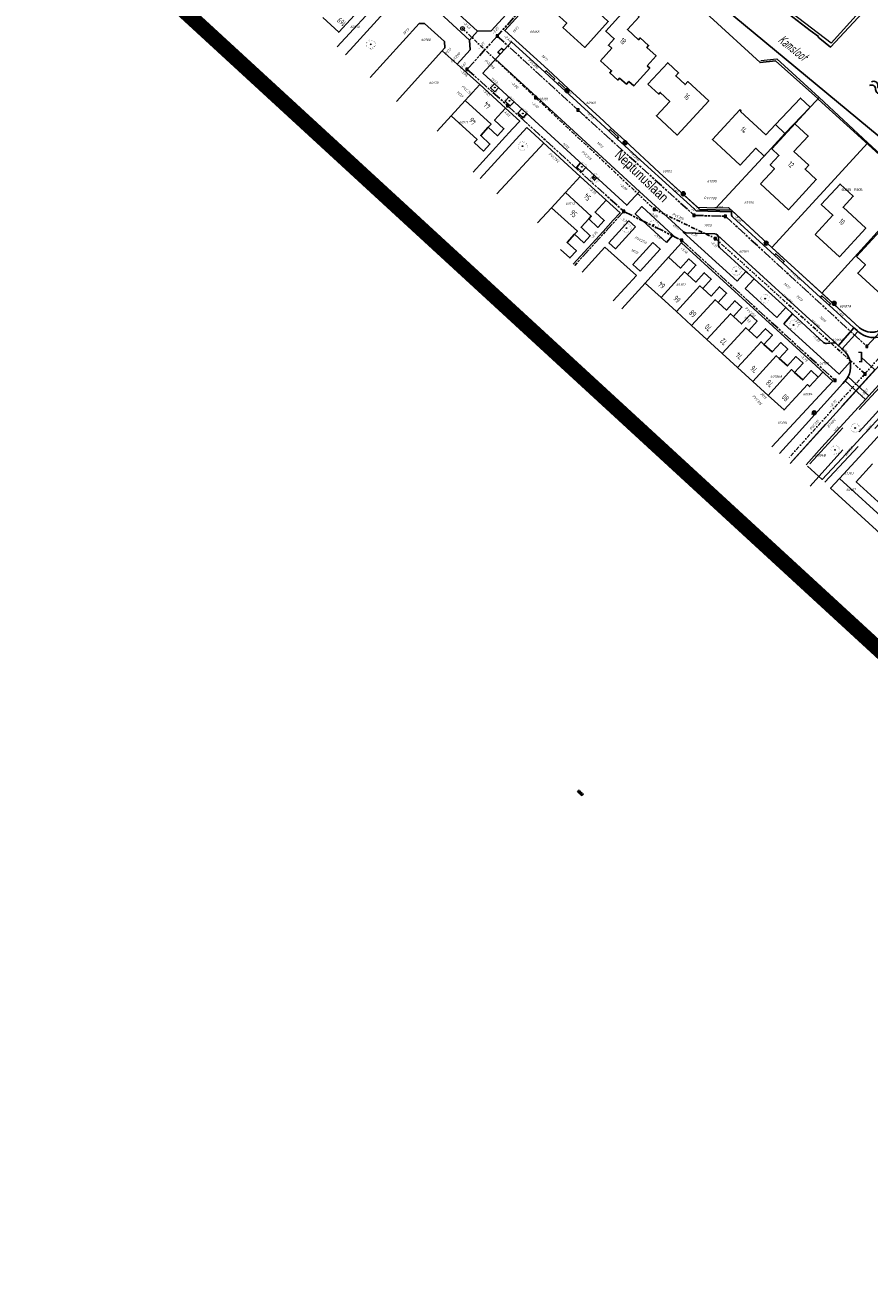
# Model space of a CAD drawing. Header units: metres. Extents: x 111546 to 149831, y 498798 to 507863.
# Tile 149 of 256: x 111546 to 111765, y 501306 to 501629. Entities that reach past the tile are written whole.
import ezdxf
from ezdxf.enums import TextEntityAlignment as Align

# ---------------------------------------------------------------- set-up
doc = ezdxf.new("R2010")
doc.units = ezdxf.units.M
for name, pattern in [('ACAD_ISO09W100', [45, 24, -3, 6, -3, 6, -3]), ('DASHDOT', [25.4, 12.7, -6.35, 0, -6.35]), ('DASHED', [19.05, 12.7, -6.35]), ('HIDDEN', [9.525, 6.35, -3.175])]:
    doc.linetypes.add(name, pattern=pattern)
for name, color, linetype in [('0-bs-polderpijl', 3, 'Continuous'), ('000-AAA-ZZ-kader', 7, 'Continuous'), ('2-bs-Put BBB  nummer', 252, 'Continuous'), ('2-bs-Put Hemelwater overstort', 253, 'Continuous'), ('2-bs-Put inspectie', 252, 'Continuous'), ('2-bs-Put inspectie nummer', 252, 'Continuous'), ('2-bs-Put Koppelstuk', 1, 'Continuous'), ('2-bs-Put Koppelstuk  nummer', 253, 'Continuous'), ('2-bs-Streng gemengd', 252, 'ACAD_ISO09W100'), ('2-bs-Streng gemengd  bobtot', 252, 'Continuous'), ('2-bs-Streng gemengd aanlegjaar', 252, 'Continuous'), ('2-bs-Streng gemengd diameter', 252, 'Continuous'), ('2-bs-Streng persleiding VW', 253, 'Continuous'), ('2-bs-Streng regenwater', 252, 'DASHDOT'), ('2-bs-Streng regenwater  aanlegjaar', 252, 'Continuous'), ('2-bs-Streng regenwater  bobtot', 252, 'Continuous'), ('2-bs-Streng regenwater diameter', 252, 'Continuous'), ('2-bs-Streng verb vwa', 252, 'DASHED'), ('2-bs-Streng verb vwa aanlegjaar', 252, 'Continuous'), ('2-bs-Streng verb vwa diameter', 252, 'Continuous'), ('2-bs-Streng volgeschuimd', 7, 'DASHED'), ('2-bs-Streng volgeschuimd bob', 3, 'Continuous'), ('3-vw-HV-304010-Opbreken tegels-opp', 150, 'AI-KADASTRAAL'), ('B01_HOOFDGEBOUW', 1, 'Continuous'), ('B07_TUSSENMUUR', 1, 'Continuous'), ('Default', 10, 'Continuous'), ('Q19_OVLIJNVOBJ', 252, 'Continuous'), ('Q21_LICHTMAST', 252, 'Continuous'), ('Q26_BOOM', 252, 'Continuous'), ('S05_WATER', 252, 'Continuous'), ('T02_RASTER', 252, 'Continuous'), ('T10_CULTUUR-SCHEID', 252, 'HIDDEN'), ('V02_KNTOPENVERH', 252, 'Continuous'), ('V03_KNTTEGELPAD', 252, 'Continuous'), ('W01_KANTSLOOT', 252, 'Continuous'), ('Z02_HUISNUMMER', 7, 'Continuous'), ('Z06_STRAATNAAM', 7, 'Continuous'), ('Z07_WATERLNAAM', 7, 'Continuous')]:
    doc.layers.add(name, color=color, linetype=linetype)
doc.layers.add('0-kadastrale percelen', color=253, linetype='AI-KADASTRAAL', lineweight=9)
doc.layers.add('4-nw-bomenzand', color=7, linetype='Continuous', lineweight=5)
doc.styles.get("Standard").update_dxf_attribs({"font": 'isocp-ie.shx'})
doc.styles.add('Zaanstad', font='ARIALN.TTF')
doc.linetypes.add('AI-KADASTRAAL', pattern='A,5.5,-2,["K",Standard,S=1.8,R=0,X=0,Y=-0.9],-2,5.5,-2,[5,NLCS.SHX,S=0.75,R=0,X=0,Y=0],-2', length=19)
pattern_1 = [(294.51638, (112010.33835, 501946.37295), (-0.2375469, -0.6359021), [0.4, -0.56]), (294.51638, (112010.27896, 501946.21397), (-0.2375469, -0.6359021), [0.16, -0.8]), (294.51638, (112010.49732, 501946.31356), (-0.2375469, -0.6359021), [0.16, -0.8])]

# ---------------------------------------------------------------- blocks, each defined once
blk = doc.blocks.new('Q26')
at = {"linetype": 'Continuous', "lineweight": 20, "const_width": 0.0225}
blk.add_lwpolyline([(0.76, 0.52), (1.24, 0.37), (1.31, -0.05), (1.24, -0.46), (0.83, -0.49), (1.06, -0.71), (0.76, -1.02), (0.56, -0.97), (0.4, -0.87), (0.4, -1.03), (0.49, -1.2), (0.16, -1.27), (-0.01, -1.14), (-0.1, -0.93), (-0.14, -1.08), (-0.11, -1.26), (-0.49, -1.13), (-0.53, -0.77), (-0.67, -0.85), (-0.71, -1), (-0.93, -0.77), (-1.08, -0.48), (-0.89, -0.25), (-1.18, -0.2), (-1.19, 0.1), (-1.12, 0.37), (-0.85, 0.4), (-1.04, 0.5), (-0.88, 0.75), (-0.66, 0.95), (-0.4, 0.83), (-0.39, 0.8), (-0.38, 0.94), (-0.45, 1.09), (-0.19, 1.17), (0.08, 1.2), (0.12, 1.07), (0.12, 0.93), (0.15, 0.93), (0.25, 1.03), (0.33, 1.17), (0.63, 1.06), (0.6, 0.93), (0.53, 0.78), (0.86, 0.89), (1.1, 0.59), (0.92, 0.58)], close=True, dxfattribs=at)
at = {"linetype": 'Continuous', "lineweight": 20}
blk.add_circle((0, 0), 0.0983, dxfattribs=at)
blk = doc.blocks.new('Q21')
at = {"color": 0, "linetype": 'ByBlock', "lineweight": -2}
for p, q in [((-0.18, 0.17), (-0.36, 0.34)), ((0, 0.25), (0, 0.5)), ((0.17, 0.18), (0.35, 0.35)), ((0.25, 0.01), (0.5, 0.02)), ((-0.25, -0.01), (-0.5, -0.02)), ((-0.19, -0.17), (-0.37, -0.34)), ((-0.01, -0.25), (-0.01, -0.5)), ((0.18, -0.17), (0.36, -0.34))]:
    blk.add_line(p, q, dxfattribs=at)
for radius in [0.498, 0.25]:
    blk.add_circle((0, 0), radius, dxfattribs=at)
blk = doc.blocks.new('S05')
at = {"color": 0}
for centre, radius, start, end in [((0.934, 0.069368), 1.049, 26.4737935, 153.5262065), ((2.814, 1.038498), 1.065, 208.1530903, 331.8469097), ((0.945, -1.060632), 1.049, 26.4737935, 153.5262065), ((2.825, -0.089502), 1.065, 208.1530903, 331.8469097)]:
    blk.add_arc(centre, radius, start, end, dxfattribs=at)
blk = doc.blocks.new('PUTVNB')
at = {"linetype": 'Continuous', "lineweight": 13}
blk.add_line((-0.01, -0.5), (0, -0.5), dxfattribs=at)
at = {"linetype": 'Continuous', "lineweight": 13, "ltscale": 0.04, "flags": 128}
blk.add_lwpolyline([(-0.5, 0.5), (-0.5, -0.5), (0.5, -0.5), (0.5, 0.5), (-0.5, 0.5)], dxfattribs=at)
at = {"linetype": 'Continuous', "lineweight": 13}
blk.add_point((0, 0), dxfattribs=at)
blk = doc.blocks.new('PUTRNB')
at = {"layer": '2-bs-Put Koppelstuk', "linetype": 'Continuous', "lineweight": 0, "flags": 128}
blk.add_lwpolyline([(0, 0.5), (0.19, 0.46), (0.36, 0.35), (0.47, 0.19), (0.5, 0), (0.47, -0.19), (0.36, -0.35), (0.19, -0.46), (0, -0.5), (-0.2, -0.46), (-0.35, -0.35), (-0.46, -0.18), (-0.5, 0), (-0.46, 0.19), (-0.35, 0.35), (-0.19, 0.46), (0, 0.5)], dxfattribs=at)
at = {"layer": '2-bs-Put Koppelstuk', "linetype": 'Continuous', "lineweight": 0}
blk.add_point((0, 0), dxfattribs=at)
blk = doc.blocks.new('DICH')
at = {"layer": '2-bs-Put Koppelstuk', "linetype": 'Continuous', "lineweight": 0}
for p, q in [((-0.69, 1.35), (0.1, 1.35)), ((0, 1.28), (0, -1.15)), ((0.1, 1.35), (0.1, -1.25)), ((0.1, -1.22), (-0.53, -1.22))]:
    blk.add_line(p, q, dxfattribs=at)

msp = doc.modelspace()

# ---------------------------------------------------------------- hatches: boundary and pattern name
at = {"layer": '3-vw-HV-304010-Opbreken tegels-opp', "ltscale": 0.01}
h = msp.add_hatch(dxfattribs=at)
h.set_pattern_fill('GOST_GLASS', color=256, scale=0.08)
h.set_pattern_definition(pattern_1)
h.paths.add_polyline_path([(111630.1117, 501630.1482), (111628.3341, 501631.7793), (111626.8228, 501630.1323), (111628.6005, 501628.5012)], flags=9)
h = msp.add_hatch(dxfattribs=at)
h.set_pattern_fill('GOST_GLASS', color=256, scale=0.08)
h.set_pattern_definition(pattern_1)
h.paths.add_polyline_path([(111700.2056, 501625.0364), (111701.3719, 501623.9808), (111702.7307, 501625.4822), (111701.5645, 501626.5378)], flags=9)
h = msp.add_hatch(dxfattribs=at)
h.set_pattern_fill('GOST_GLASS', color=256, scale=0.08)
h.set_pattern_definition(pattern_1)
h.paths.add_polyline_path([(111741.0652, 501625.1564), (111748.7561, 501618.5767), (111751.6435, 501620.69), (111743.9526, 501627.2696)], flags=9)
h = msp.add_hatch(dxfattribs=at)
h.set_pattern_fill('GOST_GLASS', color=256, scale=0.08)
h.set_pattern_definition(pattern_1)
h.paths.add_polyline_path([(111667.66, 501608.5679), (111666.2095, 501609.9033), (111664.8379, 501608.4136), (111666.2884, 501607.0781)], flags=9)
h = msp.add_hatch(dxfattribs=at)
h.set_pattern_fill('GOST_GLASS', color=256, scale=0.08)
h.set_pattern_definition(pattern_1)
h.paths.add_polyline_path([(111716.833, 501610.6359), (111718.0488, 501609.5118), (111719.4921, 501611.0728), (111718.2763, 501612.1969)], flags=9)
h = msp.add_hatch(dxfattribs=at)
h.set_pattern_fill('GOST_GLASS', color=256, scale=0.08)
h.set_pattern_definition(pattern_1)
h.paths.add_polyline_path([(111663.8819, 501604.4089), (111662.4671, 501605.7579), (111661, 501604.2192), (111662.4149, 501602.8702)], flags=9)
h = msp.add_hatch(dxfattribs=at)
h.set_pattern_fill('GOST_GLASS', color=256, scale=0.08)
h.set_pattern_definition(pattern_1)
h.paths.add_polyline_path([(111731.5408, 501601.9831), (111732.768, 501600.8464), (111734.1441, 501602.332), (111732.9169, 501603.4687)], flags=9)
h = msp.add_hatch(dxfattribs=at)
h.set_pattern_fill('GOST_GLASS', color=256, scale=0.08)
h.set_pattern_definition(pattern_1)
h.paths.add_polyline_path([(111697.5798, 501594.87), (111711.4419, 501581.4831), (111714.7702, 501584.9295), (111700.908, 501598.3164)], flags=9)
h = msp.add_hatch(dxfattribs=at)
h.set_pattern_fill('GOST_GLASS', color=256, scale=0.08)
h.set_pattern_definition(pattern_1)
h.paths.add_polyline_path([(111743.8613, 501592.9436), (111745.0881, 501591.8103), (111746.5388, 501593.3807), (111745.312, 501594.514)], flags=9)
h = msp.add_hatch(dxfattribs=at)
h.set_pattern_fill('GOST_GLASS', color=256, scale=0.08)
h.set_pattern_definition(pattern_1)
h.paths.add_polyline_path([(111693.7322, 501584.7946), (111692.3454, 501586.0978), (111690.8948, 501584.5542), (111692.2816, 501583.251)], flags=9)
h = msp.add_hatch(dxfattribs=at)
h.set_pattern_fill('GOST_GLASS', color=256, scale=0.08)
h.set_pattern_definition(pattern_1)
h.paths.add_polyline_path([(111690.1883, 501580.5193), (111688.7947, 501581.7903), (111687.2993, 501580.1507), (111688.6929, 501578.8797)], flags=9)
h = msp.add_hatch(dxfattribs=at)
h.set_pattern_fill('GOST_GLASS', color=256, scale=0.08)
h.set_pattern_definition(pattern_1)
h.paths.add_polyline_path([(111757.1181, 501578.087), (111758.2752, 501577.0198), (111759.6492, 501578.5097), (111758.4922, 501579.5769)], flags=9)
h = msp.add_hatch(dxfattribs=at)
h.set_pattern_fill('GOST_GLASS', color=256, scale=0.08)
h.set_pattern_definition(pattern_1)
h.paths.add_polyline_path([(111713.0275, 501561.842), (111711.5724, 501563.1636), (111710.1431, 501561.5898), (111711.5982, 501560.2682)], flags=9)
h = msp.add_hatch(dxfattribs=at)
h.set_pattern_fill('GOST_GLASS', color=256, scale=0.08)
h.set_pattern_definition(pattern_1)
h.paths.add_polyline_path([(111717.0485, 501558.187), (111715.6306, 501559.4748), (111714.2013, 501557.901), (111715.6192, 501556.6132)], flags=9)
h = msp.add_hatch(dxfattribs=at)
h.set_pattern_fill('GOST_GLASS', color=256, scale=0.08)
h.set_pattern_definition(pattern_1)
h.paths.add_polyline_path([(111721.1675, 501554.444), (111719.7862, 501555.6985), (111718.3569, 501554.1247), (111719.7382, 501552.8702)], flags=9)
h = msp.add_hatch(dxfattribs=at)
h.set_pattern_fill('GOST_GLASS', color=256, scale=0.08)
h.set_pattern_definition(pattern_1)
h.paths.add_polyline_path([(111725.0803, 501550.8645), (111723.7672, 501552.0571), (111722.4046, 501550.5568), (111723.7177, 501549.3641)], flags=9)
h = msp.add_hatch(dxfattribs=at)
h.set_pattern_fill('GOST_GLASS', color=256, scale=0.08)
h.set_pattern_definition(pattern_1)
h.paths.add_polyline_path([(111729.1181, 501547.2203), (111727.7338, 501548.4776), (111726.2964, 501546.895), (111727.6808, 501545.6377)], flags=9)
h = msp.add_hatch(dxfattribs=at)
h.set_pattern_fill('GOST_GLASS', color=256, scale=0.08)
h.set_pattern_definition(pattern_1)
h.paths.add_polyline_path([(111733.1195, 501543.557), (111731.7335, 501544.8158), (111730.3721, 501543.3168), (111731.7581, 501542.058)], flags=9)
h = msp.add_hatch(dxfattribs=at)
h.set_pattern_fill('GOST_GLASS', color=256, scale=0.08)
h.set_pattern_definition(pattern_1)
h.paths.add_polyline_path([(111736.9973, 501540.0552), (111735.6236, 501541.3028), (111734.1943, 501539.729), (111735.568, 501538.4814)], flags=9)
h = msp.add_hatch(dxfattribs=at)
h.set_pattern_fill('GOST_GLASS', color=256, scale=0.08)
h.set_pattern_definition(pattern_1)
h.paths.add_polyline_path([(111741.0605, 501536.34), (111739.7484, 501537.5317), (111738.387, 501536.0327), (111739.6991, 501534.841)], flags=9)
h = msp.add_hatch(dxfattribs=at)
h.set_pattern_fill('GOST_GLASS', color=256, scale=0.08)
h.set_pattern_definition(pattern_1)
h.paths.add_polyline_path([(111745.1663, 501532.6085), (111743.8532, 501533.8011), (111742.4906, 501532.3008), (111743.8037, 501531.1081)], flags=9)
at = {"layer": '4-nw-bomenzand'}
h = msp.add_hatch(dxfattribs=at)
h.set_pattern_fill('AGR-BOMENZAND', color=256, scale=0.05, angle=-58.035089, pattern_type=2)
h.set_pattern_definition([(317.352497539, (-371443.36643, 335051.805076), (0.069199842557, 0.038228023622), [0, -0.075]), (317.35249754, (-371443.36643, 335051.80508), (0.22078463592, 0.00907025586), [0.078125, -0.234375]), (47.35249754, (-371443.36416, 335051.74988), (-0.00907025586, 0.22078463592), [0.078125, -0.234375])])
h.paths.add_polyline_path([(111691.3178, 501429.5765), (111690.1082, 501430.6822), (111689.6032, 501430.1278), (111690.8126, 501429.0219)])

# ---------------------------------------------------------------- linework, layer by layer
at = {"layer": '0-bs-polderpijl', "color": 52, "linetype": 'Continuous'}
msp.add_lwpolyline([(111850.014, 501637.163), (111794.783, 501578.349), (111625.599, 501718.444), (111596.016, 501736.849), (111566.07, 501771.573), (111560.835, 501792.354)], dxfattribs=at)
at = {"layer": '0-kadastrale percelen', "ltscale": 0.25}
for p, q in [((111752.523, 501610.554), (111765.174, 501598.775)), ((111740.26, 501571.577), (111765.174, 501598.775)), ((111765.174, 501598.775), (111777.941, 501586.996)), ((111711.017, 501591.014), (111720.886, 501582.027)), ((111753.206, 501559.755), (111777.941, 501586.996)), ((111720.886, 501582.027), (111725.761, 501581.926)), ((111740.26, 501571.577), (111753.206, 501559.755))]:
    msp.add_line(p, q, dxfattribs=at)
for points in [[(111765.371, 501635.374), (111755.638, 501624.682), (111726.815, 501646.786)], [(111737.353, 501620.136), (111741.477, 501620.624), (111752.523, 501610.554)], [(111725.761, 501581.926), (111740.037, 501597.335), (111740.188, 501597.196), (111752.523, 501610.554)], [(111725.761, 501581.926), (111728.998, 501581.982), (111740.26, 501571.577)], [(111753.206, 501559.755), (111763.027, 501550.714), (111763.568, 501550.333), (111764.229, 501550.003), (111764.862, 501549.782), (111765.578, 501549.672), (111766.211, 501549.617), (111766.872, 501549.617), (111767.575, 501549.761), (111790.877, 501575.169), (111783.848, 501581.687)], [(111744.9519, 501515.5025), (111796.385, 501571.993), (111876.737, 501498.398)]]:
    msp.add_lwpolyline(points, dxfattribs=at)
at = {"layer": '000-AAA-ZZ-kader', "const_width": 4}
msp.add_lwpolyline([(111997.774, 502156.8497), (112538.0225, 501660.3158), (112089.1831, 501171.9609), (111548.9346, 501668.4948)], close=True, dxfattribs=at)
msp.add_lwpolyline([(111997.774, 502156.8497), (112538.0225, 501660.3158), (112089.1831, 501171.9609), (111548.9346, 501668.4948)], close=True, dxfattribs=at)
at = {"layer": '000-AAA-ZZ-kader'}
msp.add_lwpolyline([(111997.774, 502156.8497), (112538.0225, 501660.3158), (112089.1831, 501171.9609), (111548.9346, 501668.4948)], close=True, dxfattribs=at)
at = {"layer": '2-bs-Streng gemengd', "ltscale": 0.1, "flags": 128}
for points in [[(111676.079, 501634.593), (111668.864, 501626.514)], [(111668.864, 501626.514), (111661.033, 501617.857)], [(111668.864, 501626.514), (111689.834, 501607.333)], [(111661.033, 501617.857), (111671.602, 501608.396)], [(111671.602, 501608.396), (111701.74, 501580.937)], [(111689.834, 501607.333), (111720.03, 501579.924)], [(111701.74, 501580.937), (111688.9933, 501566.9331)], [(111701.74, 501580.937), (111716.799, 501573.459)], [(111720.03, 501579.924), (111728.168, 501579.691)], [(111728.168, 501579.691), (111764.909, 501545.908)], [(111716.799, 501573.459), (111756.634, 501537.082)]]:
    msp.add_lwpolyline(points, dxfattribs=at)
at = {"layer": '2-bs-Streng regenwater', "ltscale": 0.08, "flags": 128}
for points in [[(111659.819, 501628.474), (111678.864, 501610.509)], [(111678.864, 501610.509), (111709.673, 501581.521)], [(111709.673, 501581.521), (111725.562, 501573.883)], [(111725.562, 501573.883), (111764.4236, 501538.7529)], [(111764.4236, 501538.7529), (111794.9472, 501573.16)], [(111764.4236, 501538.7529), (111744.5467, 501516.8307)]]:
    msp.add_lwpolyline(points, dxfattribs=at)
at = {"layer": '2-bs-Streng verb vwa', "flags": 128}
for points in [[(111763.4092, 501543.0576), (111766.9471, 501539.7856)], [(111766.9471, 501539.7856), (111744.2579, 501514.6936)], [(111750.1475, 501509.5811), (111771.6199, 501533.2825)]]:
    msp.add_lwpolyline(points, dxfattribs=at)
at = {"layer": '2-bs-Streng volgeschuimd', "flags": 128}
for points in [[(111764.909, 501545.908), (111786.743, 501569.569)], [(111750.1159, 501515.35), (111768.1711, 501535.2384)], [(111775.5884, 501533.8792), (111752.006, 501508.479)]]:
    msp.add_lwpolyline(points, dxfattribs=at)
at = {"layer": '4-nw-bomenzand', "ltscale": 0.03, "const_width": 0.02, "elevation": 0}
msp.add_lwpolyline([(111690.8865, 501428.9545), (111691.4589, 501429.5829), (111690.1017, 501430.8236), (111689.5293, 501430.1953)], dxfattribs=at)
at = {"layer": 'B01_HOOFDGEBOUW'}
for p, q in [((111660.544, 501609.728), (111656.909, 501605.748)), ((111656.909, 501605.748), (111653.288, 501601.782)), ((111743.63, 501601.214), (111741.158, 501603.507)), ((111682.996, 501581.924), (111686.629, 501585.878)), ((111679.355, 501577.963), (111682.996, 501581.924)), ((111715.41, 501554.929), (111711.437, 501558.557)), ((111719.382, 501551.301), (111715.41, 501554.929)), ((111723.361, 501547.665), (111719.382, 501551.301)), ((111727.326, 501544.044), (111723.361, 501547.665)), ((111731.299, 501540.415), (111727.326, 501544.044)), ((111735.271, 501536.787), (111731.299, 501540.415)), ((111739.243, 501533.158), (111735.271, 501536.787))]:
    msp.add_line(p, q, dxfattribs=at)
for points in [[(111681.231, 501635.038), (111686.927, 501629.829), (111685.934, 501628.743), (111691.589, 501623.572), (111697.725, 501630.282), (111695.244, 501632.551), (111696.868, 501634.327), (111687.998, 501642.439)], [(111708.01, 501614.029), (111710.817, 501611.431), (111711.211, 501611.857), (111713.692, 501609.545), (111710.229, 501605.801), (111715.648, 501600.788), (111723.841, 501609.643), (111718.392, 501614.685), (111717.677, 501613.913), (111715.26, 501616.149), (111715.997, 501616.946), (111713.148, 501619.582)], [(111737.255, 501588.109), (111740.893, 501592.05), (111739.812, 501593.048), (111742.052, 501595.475), (111740.188, 501597.196), (111746.217, 501603.725), (111749.695, 501600.514), (111745.973, 501596.483), (111749.795, 501592.953), (111748.85, 501591.93), (111751.78, 501589.224), (111744.54, 501581.383)], [(111751.517, 501574.975), (111756.094, 501579.942), (111753.045, 501582.751), (111757.947, 501588.072), (111761.384, 501584.905), (111758.748, 501582.044), (111764.642, 501576.613), (111757.8, 501569.187)], [(111762.229, 501569.233), (111764.545, 501567.11), (111762.552, 501564.936), (111770.866, 501557.314), (111779.033, 501566.222), (111775.567, 501569.4), (111774.196, 501567.905), (111769.596, 501572.122), (111770.916, 501573.561), (111768.352, 501575.912)]]:
    msp.add_lwpolyline(points, close=True, dxfattribs=at)
for points in [[(111630.427, 501637.29), (111632.582, 501635.319), (111634.801, 501637.747), (111636.639, 501636.068), (111634.356, 501633.57), (111633.753, 501634.105), (111627.69, 501627.495), (111623.531, 501631.297)], [(111707.804, 501618.815), (111710.154, 501621.408), (111707.756, 501623.58), (111708.196, 501624.066), (111706.015, 501626.041), (111705.592, 501625.574), (111702.699, 501628.194), (111705.704, 501631.512), (111702.797, 501634.145), (111697.051, 501627.801), (111699.252, 501625.808), (111697.73, 501624.127), (111698.612, 501623.328), (111695.689, 501620.102)], [(111707.804, 501618.815), (111708.503, 501618.182), (111704.343, 501613.585), (111703.09, 501614.719), (111702.433, 501613.993), (111700.653, 501615.604), (111700.184, 501615.087), (111698.11, 501616.966), (111698.579, 501617.484), (111695.689, 501620.102)], [(111666.524, 501602.811), (111668.925, 501600.606), (111670.597, 501602.438), (111668.182, 501604.657), (111671.039, 501607.768), (111664.346, 501613.892), (111660.544, 501609.728)], [(111741.158, 501603.507), (111747.699, 501610.384), (111750.208, 501608.06), (111743.63, 501601.214)], [(111726.784, 501601.83), (111731.916, 501607.371), (111732.225, 501607.085), (111732.093, 501606.943), (111738.649, 501600.87), (111741.158, 501603.507)], [(111662.897, 501598.838), (111665.298, 501596.633), (111666.97, 501598.465), (111664.569, 501600.67), (111666.524, 501602.811)], [(111727.052, 501597.544), (111724.771, 501599.658), (111726.784, 501601.83)], [(111743.63, 501601.214), (111738.192, 501595.344), (111736.024, 501597.353), (111731.976, 501592.983), (111727.052, 501597.544)], [(111686.629, 501585.878), (111690.446, 501590.031), (111697.124, 501583.897), (111694.275, 501580.797), (111696.676, 501578.591), (111695.032, 501576.785), (111692.623, 501578.999)], [(111692.623, 501578.999), (111690.649, 501576.851), (111693.049, 501574.644), (111691.371, 501572.818), (111688.971, 501575.025)], [(111688.971, 501575.025), (111687.015, 501572.897), (111689.415, 501570.691), (111687.737, 501568.865), (111685.337, 501571.071)], [(111711.437, 501558.557), (111707.288, 501562.348), (111713.365, 501569.065), (111716.481, 501566.219), (111718.686, 501568.633), (111720.507, 501566.964), (111718.304, 501564.553)], [(111718.304, 501564.553), (111720.446, 501562.597), (111722.651, 501565.012), (111724.482, 501563.339), (111722.277, 501560.925)], [(111722.277, 501560.925), (111724.418, 501558.969), (111726.623, 501561.383), (111728.462, 501559.704), (111726.256, 501557.289)], [(111726.256, 501557.289), (111728.397, 501555.334), (111730.603, 501557.748), (111732.434, 501556.075), (111730.229, 501553.661)], [(111730.229, 501553.661), (111732.37, 501551.705), (111734.575, 501554.12), (111736.406, 501552.447), (111734.201, 501550.033)], [(111734.201, 501550.033), (111736.342, 501548.077), (111738.547, 501550.491), (111740.386, 501548.812), (111738.181, 501546.397)], [(111738.181, 501546.397), (111740.322, 501544.442), (111742.527, 501546.856), (111744.358, 501545.183), (111742.153, 501542.769)], [(111742.153, 501542.769), (111744.287, 501540.82), (111746.492, 501543.234), (111748.33, 501541.555), (111746.125, 501539.141)], [(111746.125, 501539.141), (111748.266, 501537.185), (111750.471, 501539.599), (111752.303, 501537.927), (111750.037, 501535.446), (111749.448, 501535.983), (111743.4, 501529.361), (111739.243, 501533.158)], [(111766.347, 501515.353), (111762.14, 501510.739), (111768.835, 501504.635), (111771.221, 501507.256), (111772.514, 501506.075), (111773.681, 501506.093), (111774.962, 501507.496), (111773.042, 501509.249)]]:
    msp.add_lwpolyline(points, dxfattribs=at)
at = {"layer": 'B07_TUSSENMUUR'}
for points in [[(111660.544, 501609.728), (111667.249, 501603.605), (111666.524, 501602.811)], [(111656.909, 501605.748), (111663.615, 501599.624), (111662.897, 501598.838)], [(111686.629, 501585.878), (111693.308, 501579.744), (111692.623, 501578.999)], [(111682.996, 501581.924), (111689.674, 501575.79), (111688.971, 501575.025)], [(111711.437, 501558.557), (111717.546, 501565.245), (111718.304, 501564.553)], [(111715.41, 501554.929), (111721.519, 501561.617), (111722.277, 501560.925)], [(111719.382, 501551.301), (111725.491, 501557.989), (111726.256, 501557.289)], [(111723.361, 501547.665), (111729.471, 501554.353), (111730.229, 501553.661)], [(111727.326, 501544.044), (111733.435, 501550.732), (111734.201, 501550.033)], [(111731.299, 501540.415), (111737.408, 501547.103), (111738.181, 501546.397)], [(111735.271, 501536.787), (111741.38, 501543.475), (111742.153, 501542.769)], [(111739.243, 501533.158), (111745.352, 501539.846), (111746.125, 501539.141)]]:
    msp.add_lwpolyline(points, dxfattribs=at)
at = {"layer": 'Q19_OVLIJNVOBJ'}
for p, q in [((111668.429, 501620.506), (111705.836, 501586.169)), ((111757.521, 501546.094), (111761.547, 501550.678)), ((111762.574, 501549.793), (111758.465, 501545.213)), ((111764.5745, 501532.1254), (111759.317, 501536.943)), ((111764.5745, 501532.1254), (111759.317, 501536.943)), ((111760.022, 501537.96), (111765.4304, 501533.0595)), ((111760.022, 501537.96), (111765.4304, 501533.0595)), ((111764.576, 501532.124), (111764.5745, 501532.1254)), ((111764.576, 501532.124), (111764.5745, 501532.1254)), ((111765.4304, 501533.0595), (111765.432, 501533.058)), ((111765.4304, 501533.0595), (111765.432, 501533.058))]:
    msp.add_line(p, q, dxfattribs=at)
msp.add_lwpolyline([(111726.092, 501574.796), (111756.994, 501546.583), (111757.014, 501546.565)], dxfattribs=at)
at = {"layer": 'T02_RASTER', "ltscale": 0.25}
for p, q in [((111658.45, 501619.247), (111654.569, 501622.694)), ((111757.836, 501511.528), (111770.514, 501500))]:
    msp.add_line(p, q, dxfattribs=at)
msp.add_lwpolyline([(111668.7414, 501585.5463), (111680.959, 501598.724)], dxfattribs=at)
at = {"layer": 'T10_CULTUUR-SCHEID'}
msp.add_line((111752.303, 501537.927), (111753.491, 501539.227), dxfattribs=at)
at = {"layer": 'V02_KNTOPENVERH'}
for p, q in [((111717.917, 501575.415), (111725.419, 501575.101)), ((111726.376, 501574.113), (111726.397, 501572.153)), ((111754.426, 501546.65), (111756.238, 501546.83)), ((111758.579, 501545.105), (111757.004, 501546.574)), ((111765.4304, 501533.0595), (111764.5745, 501532.1254)), ((111765.4304, 501533.0595), (111764.5745, 501532.1254))]:
    msp.add_line(p, q, dxfattribs=at)
for points in [[(111717.284, 501575.675), (111705.836, 501586.169), (111702.531, 501582.54), (111665.126, 501616.873), (111672.541, 501625.03), (111681.265, 501617.13), (111683.445, 501615.042), (111684.534, 501614.118), (111692.554, 501606.765), (111697.874, 501601.914), (111700.044, 501599.852), (111707.028, 501593.444), (111720.012, 501581.594), (111720.57, 501581.128), (111729.767, 501580.845), (111729.751, 501580.203)], [(111730.077, 501579.44), (111740.882, 501569.607), (111743.086, 501567.582), (111745.622, 501565.293), (111752.853, 501558.63), (111755.105, 501556.596), (111761.458, 501550.753), (111762.359, 501549.996)], [(111726.642, 501571.61), (111733.46, 501565.376), (111733.918, 501564.957), (111735.585, 501563.463), (111735.727, 501563.336), (111743.833, 501555.974), (111743.911, 501555.903), (111745.617, 501554.31), (111745.641, 501554.287), (111753.652, 501546.908)], [(111770.797, 501538.917), (111770.742, 501538.856), (111765.4304, 501533.0595)], [(111770.797, 501538.917), (111770.742, 501538.856), (111765.4304, 501533.0595)], [(111758.634, 501536.277), (111746.547, 501522.86), (111742.173, 501518.0565)], [(111764.5745, 501532.1254), (111753.183, 501519.694), (111749.141, 501515.111)], [(111764.5745, 501532.1254), (111753.183, 501519.694), (111749.141, 501515.111)]]:
    msp.add_lwpolyline(points, dxfattribs=at)
for centre, radius, start, end in [((111730.7491, 501580.1783), 0.9984, 178.582979, 227.687241), ((111717.9495, 501576.3947), 0.9803, 227.240677, 268.099209), ((111725.3685, 501574.0946), 1.0076, 1.04483, 87.128946), ((111727.1198, 501572.1524), 0.7228, 179.949666, 228.619804), ((111766.8365, 501554.5531), 6.3887, 225.505075, 322.50064), ((111754.3222, 501547.6285), 0.984, 227.072368, 276.057701), ((111756.3354, 501545.8474), 0.9875, 47.381103, 95.659312), ((111755.0143, 501540.6629), 5.6955, 12.163918, 51.253979), ((111755.0241, 501540.6685), 5.6848, 309.42058, 12.129137)]:
    msp.add_arc(centre, radius, start, end, dxfattribs=at)
at = {"layer": 'V03_KNTTEGELPAD'}
for p, q in [((111661.667, 501625.461), (111663.766, 501627.768)), ((111658.45, 501619.247), (111664.346, 501613.892)), ((111670.154, 501599.478), (111672.811, 501602.372)), ((111676.519, 501602.793), (111690.446, 501590.031)), ((111670.154, 501599.478), (111662.6106, 501591.1811)), ((111696.368, 501575.751), (111699.022, 501578.66)), ((111696.368, 501575.751), (111688.6183, 501567.2777)), ((111705.025, 501564.333), (111696.853, 501571.692)), ((111716.726, 501572.78), (111713.365, 501569.065)), ((111731.167, 501562.858), (111733.46, 501565.376)), ((111733.281, 501560.933), (111735.585, 501563.463)), ((111733.281, 501560.933), (111741.519, 501553.432)), ((111741.519, 501553.432), (111743.833, 501555.974)), ((111743.322, 501551.79), (111745.617, 501554.31)), ((111757.836, 501511.528), (111764.878, 501519.241)), ((111757.836, 501511.528), (111764.878, 501519.241))]:
    msp.add_line(p, q, dxfattribs=at)
for points in [[(111640.626, 501638.349), (111641.714, 501637.305), (111653.061, 501637.53), (111663.766, 501627.768), (111667.294, 501627.89), (111685.626, 501647.923), (111687.505, 501646.267), (111670.808, 501627.94), (111681.97, 501617.823), (111687.36, 501612.807), (111696.52, 501604.423), (111698.289, 501602.778), (111701.984, 501599.406), (111710.966, 501591.06), (111721.522, 501581.448), (111729.776, 501581.263), (111741.442, 501570.485), (111753.822, 501559.188), (111763.027, 501550.714)], [(111627.2598, 501623.6714), (111638.965, 501636.435), (111635.046, 501640.029)], [(111629.4563, 501621.6526), (111630.612, 501622.92), (111641.089, 501634.449), (111643.258, 501632.532), (111645.043, 501634.289), (111651.741, 501634.514), (111661.667, 501625.461), (111661.797, 501622.962), (111658.45, 501619.247)], [(111669.592, 501621.785), (111669.034, 501622.284), (111669.977, 501623.319), (111670.53, 501622.817)], [(111681.265, 501617.13), (111681.612, 501617.491), (111683.792, 501615.403), (111683.445, 501615.042)], [(111669.231, 501613.105), (111668.215, 501612.05), (111667.142, 501613.084), (111668.133, 501614.113)], [(111684.534, 501614.118), (111684.873, 501614.486), (111687.132, 501612.411), (111686.794, 501612.043)], [(111673.241, 501609.424), (111672.258, 501608.366), (111670.912, 501609.618), (111671.887, 501610.667)], [(111671.039, 501607.768), (111674.689, 501604.417), (111672.811, 501602.372)], [(111675.226, 501607.603), (111674.243, 501606.475), (111675.591, 501605.299), (111676.545, 501606.392)], [(111664.4037, 501589.5331), (111676.519, 501602.793)], [(111697.874, 501601.914), (111698.219, 501602.276), (111700.389, 501600.214), (111700.044, 501599.852)], [(111691.851, 501592.343), (111690.866, 501591.259), (111689.532, 501592.47), (111690.523, 501593.562)], [(111694.731, 501589.7), (111694.152, 501589.058), (111693.485, 501589.66), (111694.069, 501590.307)], [(111699.022, 501578.66), (111700.762, 501580.553), (111697.124, 501583.897)], [(111704.764, 501576.949), (111703.055, 501578.487), (111697.864, 501572.799)], [(111697.864, 501572.799), (111699.573, 501571.259), (111704.764, 501576.949)], [(111717.284, 501575.675), (111717.192, 501575.573), (111731.167, 501562.858)], [(111696.853, 501571.692), (111690.9058, 501565.1754)], [(111709.292, 501572.871), (111704.116, 501567.194), (111706.037, 501565.442)], [(111706.037, 501565.442), (111711.224, 501571.131), (111709.292, 501572.871)], [(111750.618, 501541.851), (111733.517, 501557.483), (111716.726, 501572.78)], [(111740.882, 501569.607), (111741.22, 501569.974), (111743.424, 501567.949), (111743.086, 501567.582)], [(111699.0056, 501557.7309), (111705.025, 501564.333)], [(111707.288, 501562.348), (111701.2376, 501555.6795)], [(111752.853, 501558.63), (111753.192, 501559.005), (111755.449, 501556.966), (111755.11, 501556.591)], [(111743.322, 501551.79), (111757.71, 501538.707), (111760.582, 501541.863)], [(111740.2481, 501519.8256), (111756.054, 501536.886), (111750.618, 501541.851)], [(111749.474, 501514.8091), (111753.323, 501511.319), (111758.42, 501516.781), (111775.107, 501534.989), (111770.797, 501538.917)], [(111749.474, 501514.8091), (111753.323, 501511.319), (111758.42, 501516.781), (111775.107, 501534.989), (111770.797, 501538.917)], [(111764.878, 501519.241), (111779.485, 501535.163), (111775.224, 501539.048)], [(111764.878, 501519.241), (111779.485, 501535.163), (111775.224, 501539.048)], [(111775.755, 501495.235), (111773.382, 501492.7), (111755.466, 501509.061), (111757.836, 501511.528)], [(111775.755, 501495.235), (111773.382, 501492.7), (111755.466, 501509.061), (111757.836, 501511.528)]]:
    msp.add_lwpolyline(points, dxfattribs=at)
msp.add_lwpolyline([(111712.838, 501572.854), (111704.736, 501580.285), (111706.42, 501582.198), (111714.533, 501574.741)], close=True, dxfattribs=at)
msp.add_arc((111766.2647, 501554.842), 5.2462, 231.891674, 284.463113, dxfattribs=at)
at = {"layer": 'W01_KANTSLOOT'}
for points in [[(111627.194, 501711.797), (111636.243, 501703.637), (111643.914, 501695.654), (111646.208, 501693.727), (111651.894, 501689.341), (111656.711, 501686.105), (111659.104, 501684.292), (111661.498, 501682.405), (111672.79, 501672.405), (111676.056, 501670.006), (111687.346, 501661.633), (111690.71, 501659.311), (111696.141, 501656.01), (111699.908, 501653.482), (111706.131, 501648.404), (111712.035, 501642.895), (111713.57, 501641.569), (111715.539, 501639.675), (111724.129, 501631.596), (111737.146, 501619.609), (111741.159, 501620.089), (111752.135, 501610.27)], [(111765.008, 501633.829), (111755.501, 501623.651), (111752.727, 501625.865), (111752.279, 501626.223), (111752.324, 501626.38), (111750.221, 501627.923), (111743.42, 501633.158)], [(111635.8422, 501615.7834), (111648.543, 501629.754), (111649.994, 501629.741), (111655.147, 501625.071), (111655.248, 501623.445), (111642.6621, 501609.5154)], [(111752.297, 501610.123), (111783.986, 501581.392), (111808.799, 501607.33)]]:
    msp.add_lwpolyline(points, dxfattribs=at)

# ---------------------------------------------------------------- block references
at = {"layer": '2-bs-Put inspectie', "xscale": 0.6, "yscale": 0.6, "zscale": 0.6}
for p in [(111668.864, 501626.514), (111661.033, 501617.857), (111678.864, 501610.509), (111671.602, 501608.396), (111689.834, 501607.333), (111701.74, 501580.937), (111709.673, 501581.521), (111720.03, 501579.924), (111728.168, 501579.691), (111725.562, 501573.883), (111716.799, 501573.459), (111764.909, 501545.908), (111764.4236, 501538.7529), (111756.634, 501537.082)]:
    msp.add_blockref('PUTVNB', p, dxfattribs=at)
at = {"layer": '2-bs-Put Koppelstuk'}
msp.add_blockref('PUTRNB', (111659.819, 501628.474), dxfattribs=at)
at = {"layer": 'Default'}
msp.add_blockref('DICH', (111763.4092, 501543.0576), dxfattribs=at)
at = {"layer": 'Q21_LICHTMAST'}
for p in [(111686.993, 501612.318), (111702.072, 501598.801), (111717.209, 501585.539), (111738.734, 501572.697), (111756.404, 501557.077), (111751.225, 501528.631)]:
    msp.add_blockref('Q21', p, dxfattribs=at)
at = {"layer": 'Q26_BOOM'}
for p in [(111635.963, 501624.367), (111668.213, 501613.141), (111672.019, 501609.658), (111675.525, 501606.411), (111675.435, 501597.929), (111690.861, 501592.548), (111702.454, 501576.633), (111709.471, 501577.492), (111730.942, 501565.457), (111738.463, 501558.296), (111745.862, 501551.436), (111761.868, 501524.673), (111756.63, 501519.001)]:
    msp.add_blockref('Q26', p, dxfattribs=at)
at = {"layer": 'Q26_BOOM', "rotation": 33.9374876}
msp.add_blockref('Q26', (111694.137, 501589.654), dxfattribs=at)
at = {"layer": 'S05_WATER', "rotation": 329.2328211}
msp.add_blockref('S05', (111765.868, 501614.142), dxfattribs=at)

# ---------------------------------------------------------------- texts
at = {"layer": '2-bs-Put BBB  nummer', "style": 'Zaanstad'}
msp.add_text('60189 - R605', height=0.65, dxfattribs=at).set_placement((111758.3557, 501586.0723), align=Align.BOTTOM_LEFT)
at = {"layer": '2-bs-Put Hemelwater overstort', "oblique": 15}
for s, rotation, p in [('-3.27', 317.235637, (111745.6698, 501552.7244)), ('-3.33', 47.878916, (111763.923, 501532.7138))]:
    msp.add_text(s, height=0.65, rotation=rotation, dxfattribs=at).set_placement(p, align=Align.BOTTOM_LEFT)
at = {"layer": '2-bs-Put inspectie nummer', "oblique": 15}
for s, p in [('60150', (111630.6697, 501628.387)), ('60168', (111677.3355, 501627.0728)), ('60170', (111651.1397, 501613.818)), ('60181', (111679.6997, 501609.637)), ('60169', (111691.977, 501608.643)), ('60171', (111658.9537, 501603.626)), ('60182', (111711.8005, 501590.906)), ('61395', (111723.4086, 501588.2673)), ('61396', (111733.0466, 501582.729)), ('60172', (111686.6389, 501582.4981)), ('60183', (111731.7349, 501570.0044)), ('61397', (111715.3841, 501561.445)), ('60187A', (111757.7914, 501555.7766)), ('62160', (111752.5695, 501541.0247)), ('60186A', (111739.8319, 501537.5685)), ('60184', (111748.2589, 501532.9472)), ('61394', (111741.7347, 501525.6076)), ('61393', (111758.9771, 501512.4428)), ('60187', (111759.5596, 501508.1322))]:
    msp.add_text(s, height=0.65, dxfattribs=at).set_placement(p, align=Align.BOTTOM_LEFT)
at = {"layer": '2-bs-Put Koppelstuk  nummer', "oblique": 15}
for s, p in [('60180', (111649.0737, 501625.038)), ('62161A', (111755.8704, 501547.044)), ('60184B', (111751.1714, 501517.064))]:
    msp.add_text(s, height=0.65, dxfattribs=at).set_placement(p, align=Align.BOTTOM_LEFT)
at = {"layer": '2-bs-Streng gemengd  bobtot', "oblique": 15}
for s, rotation, p in [('-3.25', 48.233358, (111667.9696, 501626.7196)), ('-2.49', 317.551231, (111670.299, 501626.2896)), ('-3.27', 47.867953, (111664.3097, 501622.7975)), ('-3.07', 47.867953, (111659.5218, 501617.5003)), ('-3.08', 318.166206, (111658.9864, 501617.2369)), ('-2.73', 317.551231, (111685.898, 501612.542)), ('-3.02', 318.166206, (111664.7651, 501612.1295)), ('-3.03', 317.663069, (111670.0501, 501606.8967)), ('-2.73', 317.769881, (111691.8745, 501606.3269)), ('-3.36', 317.663069, (111692.4219, 501586.6888)), ('-2.55', 317.769881, (111713.6998, 501586.887)), ('-2.56', 358.360006, (111719.1729, 501580.9927)), ('-2.60', 358.360006, (111725.2306, 501581.6068)), ('-3.36', 333.591917, (111700.6447, 501578.6888)), ('-2.60', 317.401758, (111730.142, 501579.4841)), ('-2.75', 47.690742, (111693.673, 501573.6354)), ('-3.18', 333.591917, (111709.3744, 501574.4342)), ('-3.18', 317.597922, (111716.2396, 501571.2029)), ('-2.69', 317.401758, (111756.6792, 501554.9513)), ('-3.39', 317.597922, (111747.3036, 501543.2189))]:
    msp.add_text(s, height=0.65, rotation=rotation, dxfattribs=at).set_placement(p, align=Align.BOTTOM_LEFT)
at = {"layer": '2-bs-Streng gemengd aanlegjaar', "oblique": 15}
for rotation, p in [(48.233358, (111673.3782, 501627.0666)), (45.535458, (111644.8321, 501626.6042)), (47.86795, (111655.8455, 501621.4858)), (317.551228, (111680.1049, 501621.1102)), (318.166206, (111658.0399, 501611.6594)), (317.663069, (111685.5922, 501598.3562)), (317.769881, (111701.2755, 501592.8961)), (358.360006, (111722.5805, 501576.8506)), (333.591919, (111703.4117, 501570.5044)), (317.401758, (111743.0289, 501561.9523)), (317.597925, (111732.7459, 501553.1706))]:
    msp.add_text('1973', height=0.65, rotation=rotation, dxfattribs=at).set_placement(p, align=Align.BOTTOM_LEFT)
at = {"layer": '2-bs-Streng gemengd diameter', "oblique": 15}
for s, rotation, p in [('PVC200', 47.867953, (111657.2879, 501619.3185)), ('PVC200', 317.551231, (111676.6415, 501620.005)), ('PVC250', 318.166206, (111659.3808, 501613.1272)), ('PVC200', 317.769881, (111703.0231, 501596.0369)), ('PVC250', 317.663069, (111682.0289, 501595.6595)), ('PVC200', 358.360006, (111722.5492, 501583.9199)), ('PVC250', 333.591917, (111704.4401, 501573.7745)), ('PVC200', 317.401758, (111744.7957, 501565.0811)), ('PVC250', 317.597922, (111733.0381, 501555.5666))]:
    msp.add_text(s, height=0.65, rotation=rotation, dxfattribs=at).set_placement(p, align=Align.BOTTOM_LEFT)
at = {"layer": '2-bs-Streng persleiding VW', "oblique": 15}
msp.add_text('-3.33', height=0.65, rotation=317.235637, dxfattribs=at).set_placement((111750.5895, 501548.3645), align=Align.BOTTOM_LEFT)
at = {"layer": '2-bs-Streng regenwater  aanlegjaar', "oblique": 15}
for s, rotation, p in [('1973', 316.671492, (111667.0167, 501615.2674)), ('1973', 316.744292, (111694.4596, 501598.5812)), ('1973', 334.325944, (111714.204, 501576.8673)), ('1973', 317.887054, (111746.3197, 501558.6722)), ('2015', 311.910866, (111737.02, 501533.413)), ('2015', 47.801371, (111750.7709, 501527.3644))]:
    msp.add_text(s, height=0.65, rotation=rotation, dxfattribs=at).set_placement(p, align=Align.BOTTOM_LEFT)
at = {"layer": '2-bs-Streng regenwater  bobtot', "oblique": 15}
for s, rotation, p in [('-2.40', 316.671492, (111659.7598, 501629.7257)), ('-2.00', 316.671492, (111672.2155, 501614.1674)), ('-2.00', 316.744292, (111677.4993, 501609.0222)), ('-2.00', 316.744292, (111700.4983, 501587.7282)), ('-2.00', 334.325944, (111708.3366, 501580.0555)), ('-2.31', 334.325944, (111718.6213, 501575.0573)), ('-2.31', 317.887054, (111723.989, 501572.8092)), ('-2.27', 317.887054, (111757.6095, 501545.4359)), ('-2.75', 47.801371, (111755.759, 501529.7823))]:
    msp.add_text(s, height=0.65, rotation=rotation, dxfattribs=at).set_placement(p, align=Align.BOTTOM_LEFT)
at = {"layer": '2-bs-Streng regenwater diameter', "oblique": 15}
for rotation, p in [(316.671492, (111665.3732, 501619.8746)), (316.744292, (111690.5271, 501596.2129)), (334.325944, (111714.1655, 501579.814)), (317.887054, (111742.7729, 501558.9382)), (311.910866, (111734.9408, 501532.8053)), (47.801371, (111750.5689, 501523.9375))]:
    msp.add_text('PVC315', height=0.65, rotation=rotation, dxfattribs=at).set_placement(p, align=Align.BOTTOM_LEFT)
at = {"layer": '2-bs-Streng verb vwa aanlegjaar', "oblique": 15}
for rotation, p in [(317.235637, (111752.3912, 501553.2533)), (47.824889, (111765.2874, 501523.5291)), (47.878916, (111756.6703, 501523.2021))]:
    msp.add_text('2015', height=0.65, rotation=rotation, dxfattribs=at).set_placement(p, align=Align.BOTTOM_LEFT)
at = {"layer": '2-bs-Streng verb vwa diameter', "oblique": 15}
for s, rotation, p in [('BT400', 317.235637, (111750.1045, 501552.3955)), ('BT400', 47.878916, (111755.1564, 501524.5477)), ('BT999', 47.824889, (111759.6987, 501517.3231))]:
    msp.add_text(s, height=0.65, rotation=rotation, dxfattribs=at).set_placement(p, align=Align.BOTTOM_LEFT)
at = {"layer": '2-bs-Streng volgeschuimd bob', "style": 'Zaanstad'}
msp.add_text('-3.47', height=0.1, rotation=47.125367, dxfattribs=at).set_placement((111757.3298, 501513.293), align=Align.BOTTOM_LEFT)
at = {"layer": 'Z02_HUISNUMMER', "linetype": 'DASHDOT'}
for s, rotation, width, p in [('169', 137.462031, 0.665011, (111629.697, 501630.026)), ('18', 317.851456, 0.665221, (111700.521, 501625.105)), ('16', 317.243832, 0.66489, (111717.173, 501610.702)), ('44', 137.364638, 0.664964, (111667.344, 501608.502)), ('46', 136.365088, 0.664869, (111663.541, 501604.348)), ('14', 317.193235, 0.665168, (111731.857, 501602.048)), ('12', 317.267231, 0.664918, (111744.204, 501593.01)), ('54', 136.780011, 0.664984, (111693.351, 501584.686)), ('56', 137.633554, 0.664817, (111689.785, 501580.404)), ('10', 317.315936, 0.664941, (111757.435, 501578.153)), ('64', 137.754123, 0.665166, (111712.644, 501561.813)), ('66', 137.754123, 0.665166, (111716.665, 501558.158)), ('68', 137.754123, 0.665166, (111720.784, 501554.415)), ('70', 137.754123, 0.665166, (111724.764, 501550.796)), ('72', 137.754123, 0.665166, (111728.776, 501547.151)), ('74', 137.754123, 0.665166, (111732.804, 501543.489)), ('76', 137.754123, 0.665166, (111736.658, 501539.986)), ('78', 137.754123, 0.665166, (111740.745, 501536.272)), ('80', 137.754123, 0.665166, (111744.85, 501532.54))]:
    msp.add_text(s, height=1.5, rotation=rotation, dxfattribs=dict(at, width=width)).set_placement(p)
at = {"layer": 'Z06_STRAATNAAM', "linetype": 'DASHDOT', "style": 'Zaanstad'}
msp.add_text('Neptunuslaan', height=2.5, rotation=315.999102, dxfattribs=at).set_placement((111699.191, 501595.389))
at = {"layer": 'Z07_WATERLNAAM', "linetype": 'DASHDOT', "oblique": 15.000035, "width": 0.688589}
msp.add_text('Kamsloot', height=2.5, rotation=321.200289, dxfattribs=at).set_placement((111741.633, 501625.142))

doc.saveas('drawing.dxf')
